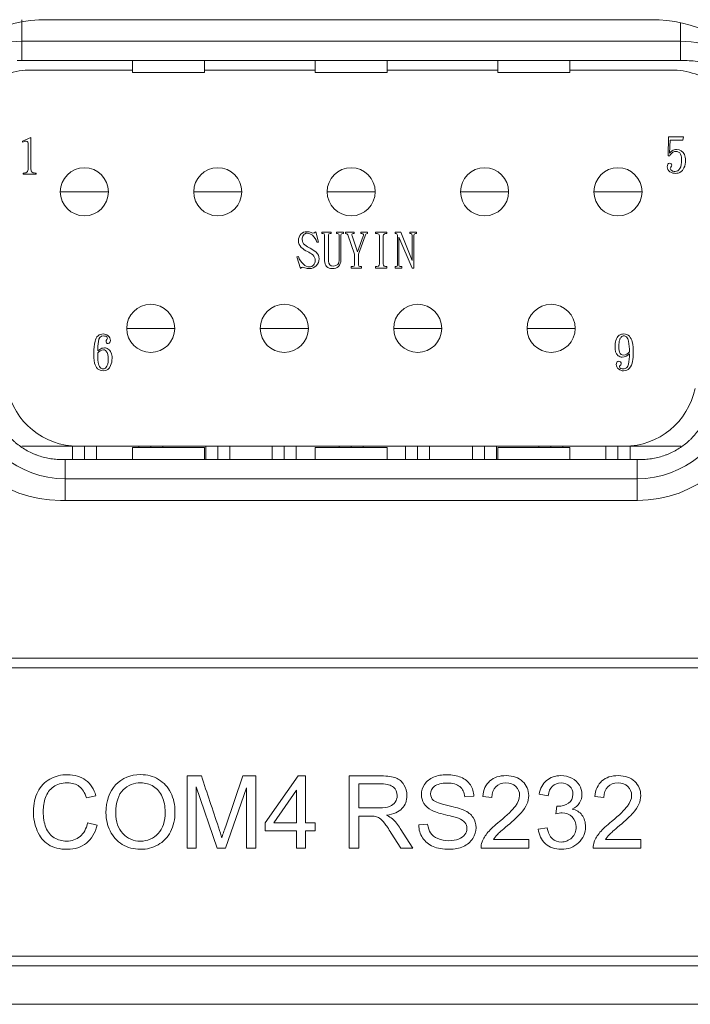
# Model space of a CAD drawing. Header units: millimetres. Extents: x 10000 to 10429, y -3552 to -3104.
# Tile 36 of 47: x 10217 to 10231, y -3487 to -3466. Entities that reach past the tile are written whole.
import ezdxf

# ---------------------------------------------------------------- set-up
doc = ezdxf.new("R2010")
doc.units = ezdxf.units.MM
doc.layers.add('1', color=7, linetype='Continuous', true_color=0xffffff)

msp = doc.modelspace()

# ---------------------------------------------------------------- linework, layer by layer
at = {"layer": '1', "color": 7, "linetype": 'Continuous', "lineweight": 18}
for p, q in [((10217.011, -3466.245), (10217.011, -3466.695)), ((10217.528, -3466.245), (10230.1, -3466.245)), ((10230.711, -3466.695), (10230.711, -3466.308)), ((10217.011, -3466.695), (10230.711, -3466.695)), ((10217.011, -3466.695), (10217.011, -3467.095)), ((10230.711, -3467.095), (10230.711, -3466.695)), ((10230.711, -3467.095), (10217.011, -3467.095)), ((10219.311, -3467.095), (10219.311, -3467.345)), ((10220.811, -3467.345), (10220.811, -3467.095)), ((10223.111, -3467.095), (10223.111, -3467.345)), ((10224.611, -3467.345), (10224.611, -3467.095)), ((10226.911, -3467.095), (10226.911, -3467.345)), ((10228.411, -3467.345), (10228.411, -3467.095)), ((10217.079, -3467.295), (10219.311, -3467.295)), ((10220.811, -3467.345), (10219.311, -3467.345)), ((10220.811, -3467.295), (10223.111, -3467.295)), ((10223.111, -3467.345), (10224.611, -3467.345)), ((10224.611, -3467.295), (10226.911, -3467.295)), ((10228.411, -3467.345), (10226.911, -3467.345)), ((10228.411, -3467.295), (10230.644, -3467.295)), ((10217.027, -3468.775), (10217.2, -3468.692)), ((10217.2, -3469.356), (10217.2, -3468.692)), ((10230.454, -3469.077), (10230.462, -3468.683)), ((10230.775, -3468.683), (10230.462, -3468.683)), ((10230.775, -3468.683), (10230.763, -3468.754)), ((10217.027, -3468.775), (10217.027, -3468.791)), ((10217.143, -3468.831), (10217.143, -3469.337)), ((10230.493, -3468.754), (10230.485, -3469.02)), ((10230.493, -3468.754), (10230.763, -3468.754)), ((10230.454, -3469.077), (10230.489, -3469.077)), ((10217.038, -3469.435), (10217.038, -3469.455)), ((10217.038, -3469.455), (10217.306, -3469.455)), ((10217.306, -3469.455), (10217.306, -3469.435)), ((10217.306, -3469.455), (10217.306, -3469.435)), ((10217.813, -3469.825), (10217.811, -3469.825)), ((10218.311, -3469.825), (10217.813, -3469.825)), ((10218.809, -3469.825), (10218.311, -3469.825)), ((10218.811, -3469.825), (10218.809, -3469.825)), ((10220.588, -3469.825), (10220.586, -3469.825)), ((10221.086, -3469.825), (10220.588, -3469.825)), ((10221.584, -3469.825), (10221.086, -3469.825)), ((10221.586, -3469.825), (10221.584, -3469.825)), ((10223.363, -3469.825), (10223.361, -3469.825)), ((10223.861, -3469.825), (10223.363, -3469.825)), ((10224.359, -3469.825), (10223.861, -3469.825)), ((10224.361, -3469.825), (10224.359, -3469.825)), ((10226.138, -3469.825), (10226.136, -3469.825)), ((10226.636, -3469.825), (10226.138, -3469.825)), ((10227.134, -3469.825), (10226.636, -3469.825)), ((10227.136, -3469.825), (10227.134, -3469.825)), ((10228.913, -3469.825), (10228.911, -3469.825)), ((10229.411, -3469.825), (10228.913, -3469.825)), ((10229.909, -3469.825), (10229.411, -3469.825)), ((10229.911, -3469.825), (10229.909, -3469.825)), ((10223.055, -3470.728), (10223.055, -3470.728)), ((10223.125, -3470.655), (10223.181, -3470.869)), ((10223.447, -3470.663), (10223.248, -3470.663)), ((10223.248, -3470.663), (10223.248, -3470.694)), ((10223.308, -3470.726), (10223.308, -3471.259)), ((10223.387, -3471.267), (10223.387, -3470.726)), ((10223.447, -3470.694), (10223.447, -3470.663)), ((10223.701, -3470.663), (10223.558, -3470.663)), ((10223.701, -3470.663), (10223.558, -3470.663)), ((10223.558, -3470.663), (10223.558, -3470.694)), ((10223.613, -3470.742), (10223.613, -3471.25)), ((10223.645, -3471.25), (10223.645, -3470.734)), ((10223.685, -3470.694), (10223.685, -3470.694)), ((10223.701, -3470.694), (10223.701, -3470.663)), ((10223.923, -3470.663), (10223.744, -3470.663)), ((10223.744, -3470.663), (10223.744, -3470.694)), ((10223.931, -3471.123), (10223.792, -3470.718)), ((10223.879, -3470.742), (10223.992, -3471.072)), ((10223.923, -3470.694), (10223.923, -3470.663)), ((10224.149, -3470.738), (10224.01, -3471.123)), ((10224.062, -3470.663), (10224.062, -3470.694)), ((10224.201, -3470.663), (10224.062, -3470.663)), ((10224.201, -3470.663), (10224.062, -3470.663)), ((10224.201, -3470.694), (10224.201, -3470.663)), ((10224.201, -3470.663), (10224.201, -3470.663)), ((10224.367, -3470.663), (10224.367, -3470.694)), ((10224.605, -3470.663), (10224.367, -3470.663)), ((10224.447, -3470.742), (10224.447, -3471.321)), ((10224.526, -3471.321), (10224.526, -3470.742)), ((10224.605, -3470.694), (10224.605, -3470.663)), ((10224.891, -3470.663), (10224.776, -3470.663)), ((10224.891, -3470.663), (10224.776, -3470.663)), ((10224.776, -3470.663), (10224.776, -3470.69)), ((10224.824, -3470.734), (10224.824, -3471.35)), ((10224.891, -3470.663), (10225.133, -3471.254)), ((10225.078, -3470.663), (10225.078, -3470.694)), ((10225.22, -3470.663), (10225.078, -3470.663)), ((10225.22, -3470.663), (10225.078, -3470.663)), ((10225.078, -3470.663), (10225.078, -3470.694)), ((10225.078, -3470.694), (10225.078, -3470.694)), ((10225.133, -3470.734), (10225.133, -3471.254)), ((10225.165, -3471.413), (10225.165, -3470.734)), ((10225.22, -3470.663), (10225.22, -3470.663)), ((10225.22, -3470.694), (10225.22, -3470.663)), ((10225.22, -3470.694), (10225.22, -3470.663)), ((10225.22, -3470.694), (10225.22, -3470.694)), ((10223.149, -3470.873), (10223.181, -3470.869)), ((10223.149, -3470.873), (10223.181, -3470.869)), ((10223.149, -3470.873), (10223.149, -3470.873)), ((10223.181, -3470.869), (10223.181, -3470.869)), ((10223.992, -3471.072), (10224.109, -3470.751)), ((10224.855, -3471.35), (10224.855, -3470.766)), ((10225.129, -3471.413), (10224.855, -3470.766)), ((10223.931, -3471.123), (10223.931, -3471.346)), ((10224.01, -3471.346), (10224.01, -3471.123)), ((10222.764, -3471.171), (10222.732, -3471.176)), ((10222.804, -3471.421), (10222.732, -3471.176)), ((10223.863, -3471.381), (10223.863, -3471.413)), ((10223.863, -3471.381), (10223.863, -3471.413)), ((10223.863, -3471.413), (10224.078, -3471.413)), ((10224.078, -3471.413), (10224.078, -3471.381)), ((10224.078, -3471.413), (10224.078, -3471.381)), ((10224.367, -3471.381), (10224.367, -3471.413)), ((10224.367, -3471.381), (10224.367, -3471.413)), ((10224.367, -3471.413), (10224.605, -3471.413)), ((10224.605, -3471.413), (10224.605, -3471.381)), ((10224.776, -3471.381), (10224.776, -3471.413)), ((10224.776, -3471.381), (10224.776, -3471.413)), ((10224.776, -3471.413), (10224.915, -3471.413)), ((10224.776, -3471.413), (10224.915, -3471.413)), ((10224.915, -3471.413), (10224.915, -3471.381)), ((10225.129, -3471.413), (10225.165, -3471.413)), ((10219.193, -3472.665), (10219.191, -3472.665)), ((10219.691, -3472.665), (10219.193, -3472.665)), ((10220.189, -3472.665), (10219.691, -3472.665)), ((10220.191, -3472.665), (10220.189, -3472.665)), ((10221.972, -3472.665), (10221.97, -3472.665)), ((10222.47, -3472.665), (10221.972, -3472.665)), ((10222.968, -3472.665), (10222.47, -3472.665)), ((10222.97, -3472.665), (10222.968, -3472.665)), ((10224.747, -3472.665), (10224.745, -3472.665)), ((10225.245, -3472.665), (10224.747, -3472.665)), ((10225.743, -3472.665), (10225.245, -3472.665)), ((10225.745, -3472.665), (10225.743, -3472.665)), ((10227.522, -3472.665), (10227.52, -3472.665)), ((10228.02, -3472.665), (10227.522, -3472.665)), ((10228.518, -3472.665), (10228.02, -3472.665)), ((10228.52, -3472.665), (10228.518, -3472.665)), ((10217.007, -3475.115), (10218.178, -3475.115)), ((10218.061, -3475.115), (10218.061, -3475.395)), ((10218.178, -3475.115), (10229.545, -3475.115)), ((10218.311, -3475.395), (10218.311, -3475.115)), ((10218.561, -3475.395), (10218.561, -3475.115)), ((10220.811, -3475.145), (10219.311, -3475.145)), ((10219.311, -3475.145), (10219.311, -3475.395)), ((10219.441, -3475.115), (10219.441, -3475.145)), ((10219.691, -3475.145), (10219.691, -3475.115)), ((10219.941, -3475.145), (10219.941, -3475.115)), ((10220.811, -3475.395), (10220.811, -3475.145)), ((10220.836, -3475.115), (10220.836, -3475.395)), ((10221.086, -3475.395), (10221.086, -3475.115)), ((10221.336, -3475.395), (10221.336, -3475.115)), ((10222.216, -3475.115), (10222.216, -3475.395)), ((10222.466, -3475.395), (10222.466, -3475.115)), ((10222.716, -3475.395), (10222.716, -3475.115)), ((10223.111, -3475.145), (10224.611, -3475.145)), ((10223.111, -3475.145), (10223.111, -3475.395)), ((10223.611, -3475.115), (10223.611, -3475.145)), ((10223.861, -3475.145), (10223.861, -3475.115)), ((10224.111, -3475.145), (10224.111, -3475.115)), ((10224.611, -3475.395), (10224.611, -3475.145)), ((10224.991, -3475.115), (10224.991, -3475.395)), ((10225.241, -3475.395), (10225.241, -3475.115)), ((10225.491, -3475.395), (10225.491, -3475.115)), ((10226.386, -3475.115), (10226.386, -3475.395)), ((10226.636, -3475.395), (10226.636, -3475.115)), ((10226.886, -3475.395), (10226.886, -3475.115)), ((10228.411, -3475.145), (10226.911, -3475.145)), ((10226.911, -3475.145), (10226.911, -3475.395)), ((10227.766, -3475.115), (10227.766, -3475.145)), ((10228.016, -3475.145), (10228.016, -3475.115)), ((10228.266, -3475.145), (10228.266, -3475.115)), ((10228.411, -3475.395), (10228.411, -3475.145)), ((10229.161, -3475.115), (10229.161, -3475.395)), ((10229.411, -3475.395), (10229.411, -3475.115)), ((10229.545, -3475.115), (10230.715, -3475.115)), ((10229.661, -3475.395), (10229.661, -3475.115)), ((10217.91, -3475.395), (10229.812, -3475.395)), ((10217.91, -3475.395), (10217.91, -3475.795)), ((10229.812, -3475.795), (10229.812, -3475.395)), ((10217.91, -3475.795), (10217.91, -3476.245)), ((10229.812, -3475.795), (10217.91, -3475.795)), ((10229.812, -3476.245), (10229.812, -3475.795)), ((10229.814, -3476.245), (10217.814, -3476.245)), ((10266.943, -3479.525), (10169.807, -3479.525)), ((10266.943, -3479.725), (10169.807, -3479.725)), ((10220.446, -3481.975), (10220.446, -3483.475)), ((10220.745, -3481.975), (10220.446, -3481.975)), ((10221.61, -3481.975), (10221.251, -3483.019)), ((10221.877, -3481.975), (10221.61, -3481.975)), ((10221.877, -3483.475), (10221.877, -3481.975)), ((10222.759, -3481.975), (10222.074, -3482.947)), ((10222.909, -3481.975), (10222.759, -3481.975)), ((10222.909, -3482.947), (10222.909, -3481.975)), ((10223.822, -3483.475), (10223.822, -3481.975)), ((10220.637, -3482.198), (10221.071, -3483.475)), ((10220.637, -3483.475), (10220.637, -3482.198)), ((10224.021, -3482.141), (10224.021, -3482.637)), ((10218.356, -3482.432), (10218.552, -3482.386)), ((10221.25, -3483.475), (10221.686, -3482.219)), ((10221.686, -3482.219), (10221.686, -3483.475)), ((10222.255, -3482.947), (10222.725, -3482.271)), ((10222.725, -3482.271), (10222.725, -3482.947)), ((10226.414, -3482.397), (10226.224, -3482.412)), ((10226.598, -3482.403), (10226.787, -3482.422)), ((10227.772, -3482.357), (10227.956, -3482.39)), ((10228.929, -3482.403), (10229.118, -3482.422)), ((10228.137, -3482.603), (10228.117, -3482.765)), ((10224.021, -3482.637), (10224.448, -3482.637)), ((10224.021, -3482.809), (10224.021, -3483.475)), ((10218.577, -3482.999), (10218.378, -3482.949)), ((10222.074, -3482.947), (10222.074, -3483.116)), ((10222.725, -3482.947), (10222.255, -3482.947)), ((10223.112, -3482.947), (10222.909, -3482.947)), ((10223.112, -3483.116), (10223.112, -3482.947)), ((10225.265, -3482.993), (10225.452, -3482.976)), ((10222.074, -3483.116), (10222.725, -3483.116)), ((10222.725, -3483.116), (10222.725, -3483.475)), ((10222.909, -3483.475), (10222.909, -3483.116)), ((10222.909, -3483.116), (10223.112, -3483.116)), ((10224.895, -3483.475), (10224.696, -3483.163)), ((10224.883, -3483.067), (10225.144, -3483.475)), ((10227.937, -3483.054), (10227.753, -3483.079)), ((10227.555, -3483.298), (10226.819, -3483.298)), ((10227.555, -3483.475), (10227.555, -3483.298)), ((10229.886, -3483.298), (10229.15, -3483.298)), ((10229.886, -3483.475), (10229.886, -3483.298)), ((10220.446, -3483.475), (10220.637, -3483.475)), ((10221.071, -3483.475), (10221.25, -3483.475)), ((10221.686, -3483.475), (10221.877, -3483.475)), ((10222.725, -3483.475), (10222.909, -3483.475)), ((10224.021, -3483.475), (10223.822, -3483.475)), ((10225.144, -3483.475), (10224.895, -3483.475)), ((10226.563, -3483.475), (10227.555, -3483.475)), ((10228.894, -3483.475), (10229.886, -3483.475)), ((10113.075, -3485.725), (10320.675, -3485.725)), ((10113.075, -3485.925), (10320.675, -3485.925)), ((10309.425, -3486.725), (10120.025, -3486.725))]:
    msp.add_line(p, q, dxfattribs=at)
for centre, radius, start, end in [((10217.528, -3469.245), 3, 90, 190), ((10230.1, -3469.245), 3, 350, 90), ((10217.011, -3468.695), 2, 90, 190), ((10230.711, -3468.695), 2, 350, 90), ((10217.201, -3468.795), 1.505, 94.6717, 133.1873), ((10230.521, -3468.795), 1.505, 46.8127, 85.3283), ((10218.311, -3469.825), 0.5, 0, 180), ((10221.086, -3469.825), 0.5, 0, 180), ((10223.861, -3469.825), 0.5, 0, 180), ((10226.636, -3469.825), 0.5, 0, 180), ((10229.411, -3469.825), 0.5, 0, 180), ((10218.311, -3469.825), 0.5, 180, 0), ((10221.086, -3469.825), 0.5, 180, 0), ((10223.861, -3469.825), 0.5, 180, 0), ((10226.636, -3469.825), 0.5, 180, 0), ((10229.411, -3469.825), 0.5, 180, 0), ((10219.691, -3472.665), 0.5, 0, 180), ((10222.47, -3472.665), 0.5, 0, 180), ((10225.245, -3472.665), 0.5, 0, 180), ((10228.02, -3472.665), 0.5, 0, 180), ((10219.691, -3472.665), 0.5, 180, 0), ((10222.47, -3472.665), 0.5, 180, 0), ((10225.245, -3472.665), 0.5, 180, 0), ((10228.02, -3472.665), 0.5, 180, 0), ((10218.789, -3473.371), 0.31, 120.3186, 130.471), ((10218.178, -3473.615), 1.5, 191.5, 270), ((10229.545, -3473.615), 1.5, 270, 348.5), ((10217.814, -3473.745), 2.5, 190, 270), ((10217.91, -3473.795), 2, 190, 270), ((10229.812, -3473.795), 2, 270, 350), ((10229.814, -3473.745), 2.5, 270, 350)]:
    msp.add_arc(centre, radius, start, end, dxfattribs=at)
for points, knots in [([(10217.527, -3466.245), (10217.689, -3466.245), (10217.85, -3466.245), (10219.345, -3466.245), (10220.678, -3466.245), (10224.707, -3466.245), (10227.404, -3466.245), (10230.1, -3466.245)], [0, 0, 0, 0, 0.038471, 0.038471, 0.356625, 0.356625, 1, 1, 1, 1]), ([(10232.288, -3468.855), (10232.298, -3468.801), (10232.311, -3468.693), (10232.313, -3468.53), (10232.302, -3468.421), (10232.29, -3468.34), (10232.285, -3468.313), (10232.273, -3468.259), (10232.267, -3468.233), (10232.246, -3468.154), (10232.212, -3468.051), (10232.167, -3467.952), (10232.129, -3467.878), (10232.116, -3467.854), (10232.088, -3467.807), (10232.073, -3467.784), (10232.028, -3467.716), (10231.963, -3467.629), (10231.889, -3467.55), (10231.829, -3467.493), (10231.809, -3467.474), (10231.767, -3467.439), (10231.746, -3467.422), (10231.681, -3467.372), (10231.591, -3467.31), (10231.496, -3467.259), (10231.421, -3467.224), (10231.396, -3467.213), (10231.345, -3467.193), (10231.319, -3467.183), (10231.242, -3467.157), (10231.137, -3467.128), (10231.03, -3467.11), (10230.921, -3467.098), (10230.866, -3467.095), (10230.811, -3467.095)], [0, 0, 0, 0, 0.0625, 0.125, 0.1875, 0.1875, 0.21875, 0.21875, 0.25, 0.25, 0.3125, 0.375, 0.375, 0.40625, 0.40625, 0.4375, 0.4375, 0.5, 0.5625, 0.5625, 0.59375, 0.59375, 0.625, 0.625, 0.6875, 0.75, 0.75, 0.78125, 0.78125, 0.8125, 0.8125, 0.875, 0.9375, 0.9375, 1, 1, 1, 1]), ([(10216.368, -3474.155), (10216.384, -3474.242), (10216.406, -3474.326), (10216.451, -3474.449), (10216.468, -3474.489), (10216.495, -3474.548), (10216.505, -3474.568), (10216.525, -3474.607), (10216.536, -3474.626), (10216.591, -3474.721), (10216.641, -3474.792), (10216.724, -3474.892), (10216.754, -3474.924), (10216.8, -3474.971), (10216.816, -3474.986), (10216.848, -3475.015), (10216.865, -3475.03), (10216.949, -3475.1), (10217.02, -3475.15), (10217.133, -3475.215), (10217.171, -3475.236), (10217.231, -3475.263), (10217.251, -3475.272), (10217.291, -3475.289), (10217.312, -3475.297), (10217.415, -3475.334), (10217.499, -3475.357), (10217.627, -3475.38), (10217.67, -3475.385), (10217.758, -3475.393), (10217.802, -3475.395), (10217.846, -3475.395)], [0, 0, 0, 0, 0.125, 0.125, 0.1875, 0.1875, 0.21875, 0.21875, 0.25, 0.25, 0.375, 0.375, 0.4375, 0.4375, 0.46875, 0.46875, 0.5, 0.5, 0.625, 0.625, 0.6875, 0.6875, 0.71875, 0.71875, 0.75, 0.75, 0.875, 0.875, 0.9375, 0.9375, 1, 1, 1, 1]), ([(10231.354, -3474.155), (10231.339, -3474.242), (10231.316, -3474.326), (10231.271, -3474.449), (10231.255, -3474.489), (10231.227, -3474.548), (10231.217, -3474.568), (10231.197, -3474.607), (10231.187, -3474.626), (10231.132, -3474.721), (10231.082, -3474.792), (10230.998, -3474.892), (10230.969, -3474.924), (10230.922, -3474.971), (10230.907, -3474.986), (10230.874, -3475.015), (10230.858, -3475.03), (10230.774, -3475.1), (10230.702, -3475.15), (10230.59, -3475.215), (10230.551, -3475.236), (10230.492, -3475.263), (10230.472, -3475.272), (10230.431, -3475.289), (10230.41, -3475.297), (10230.307, -3475.334), (10230.224, -3475.357), (10230.095, -3475.38), (10230.052, -3475.385), (10229.965, -3475.393), (10229.921, -3475.395), (10229.877, -3475.395)], [0, 0, 0, 0, 0.125, 0.125, 0.1875, 0.1875, 0.21875, 0.21875, 0.25, 0.25, 0.375, 0.375, 0.4375, 0.4375, 0.46875, 0.46875, 0.5, 0.5, 0.625, 0.625, 0.6875, 0.6875, 0.71875, 0.71875, 0.75, 0.75, 0.875, 0.875, 0.9375, 0.9375, 1, 1, 1, 1]), ([(10218.338, -3482.064), (10218.235, -3481.988), (10218.109, -3481.949), (10217.827, -3481.949), (10217.705, -3481.98), (10217.595, -3482.04)], [0, 0, 0, 0, 0.53125, 0.53125, 1, 1, 1, 1]), ([(10219.854, -3482.047), (10219.743, -3481.981), (10219.618, -3481.948), (10219.268, -3481.948), (10219.096, -3482.019), (10218.962, -3482.159)], [0, 0, 0, 0, 0.395833, 0.395833, 1, 1, 1, 1]), ([(10221.171, -3483.259), (10221.156, -3483.21), (10221.132, -3483.136), (10220.981, -3482.683), (10220.863, -3482.329), (10220.745, -3481.975)], [0, 0, 0, 0, 0.218477, 0.218477, 1, 1, 1, 1]), ([(10223.822, -3481.975), (10224.044, -3481.975), (10224.266, -3481.975), (10224.621, -3481.975), (10224.723, -3481.988), (10224.792, -3482.015)], [0, 0, 0, 0, 0.62419, 0.62419, 1, 1, 1, 1]), ([(10225.387, -3482.15), (10225.43, -3482.085), (10225.493, -3482.035), (10225.658, -3481.966), (10225.749, -3481.949), (10225.961, -3481.949), (10226.06, -3481.967), (10226.145, -3482.003)], [0, 0, 0, 0, 0.323133, 0.323133, 0.646267, 0.646267, 1, 1, 1, 1]), ([(10227.394, -3482.745), (10227.451, -3482.681), (10227.491, -3482.62), (10227.541, -3482.504), (10227.553, -3482.445), (10227.553, -3482.267), (10227.511, -3482.168), (10227.343, -3482.009), (10227.229, -3481.969), (10226.943, -3481.969), (10226.829, -3482.006), (10226.744, -3482.08)], [0, 0, 0, 0, 0.127463, 0.127463, 0.254927, 0.254927, 0.504171, 0.504171, 0.753415, 0.753415, 1, 1, 1, 1]), ([(10228.449, -3482.021), (10228.38, -3481.986), (10228.305, -3481.969), (10228.104, -3481.969), (10228.005, -3482.003), (10227.845, -3482.138), (10227.794, -3482.234), (10227.772, -3482.357)], [0, 0, 0, 0, 0.257212, 0.257212, 0.628606, 0.628606, 1, 1, 1, 1]), ([(10229.724, -3482.745), (10229.782, -3482.681), (10229.822, -3482.62), (10229.871, -3482.504), (10229.884, -3482.445), (10229.884, -3482.267), (10229.842, -3482.168), (10229.674, -3482.009), (10229.56, -3481.969), (10229.273, -3481.969), (10229.16, -3482.006), (10229.075, -3482.08)], [0, 0, 0, 0, 0.127463, 0.127463, 0.254927, 0.254927, 0.504171, 0.504171, 0.753415, 0.753415, 1, 1, 1, 1]), ([(10217.685, -3483.26), (10217.606, -3483.213), (10217.549, -3483.142), (10217.474, -3482.952), (10217.456, -3482.84), (10217.456, -3482.614), (10217.471, -3482.518), (10217.534, -3482.331), (10217.589, -3482.257), (10217.666, -3482.202)], [0, 0, 0, 0, 0.281356, 0.281356, 0.562712, 0.562712, 0.781356, 0.781356, 1, 1, 1, 1]), ([(10217.666, -3482.202), (10217.743, -3482.147), (10217.84, -3482.119), (10218.055, -3482.119), (10218.139, -3482.144), (10218.205, -3482.194)], [0, 0, 0, 0, 0.535587, 0.535587, 1, 1, 1, 1]), ([(10218.962, -3482.159), (10218.828, -3482.3), (10218.761, -3482.495), (10218.761, -3482.876), (10218.79, -3483.001), (10218.847, -3483.119)], [0, 0, 0, 0, 0.654234, 0.654234, 1, 1, 1, 1]), ([(10219.118, -3482.264), (10219.219, -3482.168), (10219.34, -3482.119), (10219.58, -3482.119), (10219.669, -3482.144), (10219.828, -3482.245), (10219.888, -3482.315), (10219.93, -3482.406)], [0, 0, 0, 0, 0.416572, 0.416572, 0.708286, 0.708286, 1, 1, 1, 1]), ([(10224.777, -3482.519), (10224.804, -3482.478), (10224.817, -3482.433), (10224.817, -3482.313), (10224.791, -3482.255), (10224.688, -3482.164), (10224.607, -3482.141), (10224.337, -3482.141), (10224.179, -3482.141), (10224.021, -3482.141)], [0, 0, 0, 0, 0.165999, 0.165999, 0.409728, 0.409728, 0.653457, 0.653457, 1, 1, 1, 1]), ([(10224.959, -3482.158), (10225.001, -3482.226), (10225.021, -3482.302), (10225.021, -3482.491), (10224.987, -3482.58), (10224.918, -3482.653)], [0, 0, 0, 0, 0.436992, 0.436992, 1, 1, 1, 1]), ([(10225.535, -3482.689), (10225.464, -3482.651), (10225.41, -3482.605), (10225.34, -3482.494), (10225.323, -3482.432), (10225.323, -3482.287), (10225.344, -3482.216), (10225.387, -3482.15)], [0, 0, 0, 0, 0.321942, 0.321942, 0.643885, 0.643885, 1, 1, 1, 1]), ([(10225.596, -3482.19), (10225.541, -3482.234), (10225.514, -3482.287), (10225.514, -3482.403), (10225.533, -3482.448), (10225.61, -3482.517), (10225.71, -3482.553), (10226.033, -3482.626), (10226.143, -3482.658), (10226.291, -3482.725), (10226.355, -3482.776), (10226.397, -3482.838)], [0, 0, 0, 0, 0.207654, 0.207654, 0.387109, 0.387109, 0.564699, 0.564699, 0.742692, 0.742692, 1, 1, 1, 1]), ([(10226.12, -3482.197), (10226.061, -3482.148), (10225.974, -3482.124), (10225.739, -3482.124), (10225.651, -3482.146), (10225.596, -3482.19)], [0, 0, 0, 0, 0.489396, 0.489396, 1, 1, 1, 1]), ([(10226.868, -3482.201), (10226.922, -3482.148), (10226.992, -3482.121), (10227.165, -3482.121), (10227.233, -3482.146), (10227.285, -3482.196)], [0, 0, 0, 0, 0.515556, 0.515556, 1, 1, 1, 1]), ([(10227.285, -3482.196), (10227.338, -3482.247), (10227.364, -3482.308), (10227.364, -3482.451), (10227.335, -3482.524), (10227.278, -3482.603)], [0, 0, 0, 0, 0.513441, 0.513441, 1, 1, 1, 1]), ([(10227.956, -3482.39), (10227.97, -3482.3), (10228, -3482.233), (10228.096, -3482.143), (10228.155, -3482.12), (10228.299, -3482.12), (10228.358, -3482.142), (10228.45, -3482.231), (10228.473, -3482.287), (10228.473, -3482.44), (10228.441, -3482.503), (10228.379, -3482.544)], [0, 0, 0, 0, 0.188172, 0.188172, 0.377905, 0.377905, 0.568652, 0.568652, 0.759399, 0.759399, 1, 1, 1, 1]), ([(10228.61, -3482.536), (10228.645, -3482.483), (10228.662, -3482.423), (10228.662, -3482.29), (10228.644, -3482.226), (10228.607, -3482.165)], [0, 0, 0, 0, 0.487032, 0.487032, 1, 1, 1, 1]), ([(10229.199, -3482.201), (10229.252, -3482.148), (10229.323, -3482.121), (10229.496, -3482.121), (10229.564, -3482.146), (10229.616, -3482.196)], [0, 0, 0, 0, 0.515556, 0.515556, 1, 1, 1, 1]), ([(10229.616, -3482.196), (10229.668, -3482.247), (10229.694, -3482.308), (10229.694, -3482.451), (10229.666, -3482.524), (10229.608, -3482.603)], [0, 0, 0, 0, 0.513441, 0.513441, 1, 1, 1, 1]), ([(10217.34, -3482.305), (10217.281, -3482.421), (10217.251, -3482.557), (10217.251, -3482.857), (10217.278, -3482.991), (10217.331, -3483.116)], [0, 0, 0, 0, 0.521127, 0.521127, 1, 1, 1, 1]), ([(10219.112, -3483.174), (10219.015, -3483.07), (10218.966, -3482.928), (10218.966, -3482.522), (10219.017, -3482.361), (10219.118, -3482.264)], [0, 0, 0, 0, 0.444759, 0.444759, 1, 1, 1, 1]), ([(10219.93, -3482.406), (10219.971, -3482.497), (10219.991, -3482.604), (10219.991, -3482.919), (10219.943, -3483.068), (10219.75, -3483.278), (10219.627, -3483.331), (10219.331, -3483.331), (10219.209, -3483.279), (10219.112, -3483.174)], [0, 0, 0, 0, 0.174433, 0.174433, 0.450345, 0.450345, 0.727309, 0.727309, 1, 1, 1, 1]), ([(10219.843, -3483.408), (10219.956, -3483.346), (10220.042, -3483.255), (10220.165, -3483.015), (10220.196, -3482.879), (10220.196, -3482.577), (10220.167, -3482.443), (10220.108, -3482.324)], [0, 0, 0, 0, 0.334742, 0.334742, 0.669484, 0.669484, 1, 1, 1, 1]), ([(10227.278, -3482.603), (10227.22, -3482.681), (10227.11, -3482.787), (10226.842, -3483.006), (10226.762, -3483.082), (10226.65, -3483.213), (10226.61, -3483.28), (10226.585, -3483.347)], [0, 0, 0, 0, 0.437773, 0.437773, 0.718887, 0.718887, 1, 1, 1, 1]), ([(10228.379, -3482.544), (10228.316, -3482.585), (10228.245, -3482.605), (10228.159, -3482.605), (10228.149, -3482.605), (10228.137, -3482.603)], [0, 0, 0, 0, 0.910714, 0.910714, 1, 1, 1, 1]), ([(10229.608, -3482.603), (10229.551, -3482.681), (10229.441, -3482.787), (10229.173, -3483.006), (10229.092, -3483.082), (10228.981, -3483.213), (10228.941, -3483.28), (10228.915, -3483.347)], [0, 0, 0, 0, 0.437773, 0.437773, 0.718887, 0.718887, 1, 1, 1, 1]), ([(10224.362, -3482.816), (10224.339, -3482.811), (10224.302, -3482.809), (10224.174, -3482.809), (10224.098, -3482.809), (10224.021, -3482.809)], [0, 0, 0, 0, 0.399399, 0.399399, 1, 1, 1, 1]), ([(10226.092, -3482.856), (10226.052, -3482.84), (10225.963, -3482.816), (10225.687, -3482.75), (10225.59, -3482.719), (10225.535, -3482.689)], [0, 0, 0, 0, 0.5, 0.5, 1, 1, 1, 1]), ([(10228.117, -3482.765), (10228.168, -3482.751), (10228.212, -3482.744), (10228.332, -3482.744), (10228.402, -3482.772), (10228.513, -3482.882), (10228.54, -3482.952), (10228.54, -3483.125), (10228.51, -3483.199), (10228.391, -3483.319), (10228.318, -3483.349), (10228.158, -3483.349), (10228.096, -3483.326), (10228.046, -3483.28)], [0, 0, 0, 0, 0.075717, 0.075717, 0.260432, 0.260432, 0.445148, 0.445148, 0.639099, 0.639099, 0.834298, 0.834298, 1, 1, 1, 1]), ([(10228.592, -3483.365), (10228.688, -3483.274), (10228.735, -3483.163), (10228.735, -3482.935), (10228.711, -3482.854), (10228.613, -3482.725), (10228.544, -3482.683), (10228.455, -3482.663)], [0, 0, 0, 0, 0.404255, 0.404255, 0.702128, 0.702128, 1, 1, 1, 1]), ([(10218.378, -3482.949), (10218.351, -3483.075), (10218.299, -3483.17), (10218.145, -3483.299), (10218.051, -3483.331), (10217.848, -3483.331), (10217.763, -3483.307), (10217.685, -3483.26)], [0, 0, 0, 0, 0.352502, 0.352502, 0.706909, 0.706909, 1, 1, 1, 1]), ([(10226.194, -3483.442), (10226.108, -3483.481), (10226.012, -3483.501), (10225.769, -3483.501), (10225.655, -3483.481), (10225.472, -3483.402), (10225.4, -3483.342), (10225.295, -3483.183), (10225.268, -3483.093), (10225.265, -3482.993)], [0, 0, 0, 0, 0.208054, 0.208054, 0.472036, 0.472036, 0.736018, 0.736018, 1, 1, 1, 1]), ([(10226.225, -3483.196), (10226.254, -3483.157), (10226.268, -3483.114), (10226.268, -3483.021), (10226.254, -3482.98), (10226.227, -3482.945)], [0, 0, 0, 0, 0.495902, 0.495902, 1, 1, 1, 1]), ([(10226.397, -3482.838), (10226.438, -3482.9), (10226.459, -3482.971), (10226.459, -3483.131), (10226.437, -3483.206), (10226.391, -3483.277)], [0, 0, 0, 0, 0.502392, 0.502392, 1, 1, 1, 1]), ([(10225.514, -3483.161), (10225.547, -3483.209), (10225.597, -3483.249), (10225.734, -3483.308), (10225.81, -3483.323), (10225.971, -3483.323), (10226.038, -3483.311), (10226.096, -3483.289)], [0, 0, 0, 0, 0.346334, 0.346334, 0.692668, 0.692668, 1, 1, 1, 1]), ([(10217.562, -3483.402), (10217.663, -3483.468), (10217.794, -3483.501), (10218.112, -3483.501), (10218.245, -3483.458), (10218.352, -3483.372)], [0, 0, 0, 0, 0.508454, 0.508454, 1, 1, 1, 1]), ([(10219.1, -3483.398), (10219.211, -3483.466), (10219.337, -3483.501), (10219.609, -3483.501), (10219.73, -3483.47), (10219.843, -3483.408)], [0, 0, 0, 0, 0.519774, 0.519774, 1, 1, 1, 1]), ([(10227.902, -3483.384), (10227.989, -3483.462), (10228.099, -3483.501), (10228.376, -3483.501), (10228.497, -3483.456), (10228.592, -3483.365)], [0, 0, 0, 0, 0.474412, 0.474412, 1, 1, 1, 1])]:
    msp.add_open_spline(points, degree=3, knots=knots, dxfattribs=at)
for points in [[(10217.011, -3467.095), (10216.978, -3467.095), (10216.945, -3467.095), (10216.911, -3467.095)], [(10230.811, -3467.095), (10230.778, -3467.095), (10230.745, -3467.095), (10230.711, -3467.095)], [(10217.101, -3468.773), (10217.075, -3468.774), (10217.051, -3468.781), (10217.027, -3468.791)], [(10217.143, -3468.831), (10217.143, -3468.8), (10217.131, -3468.772), (10217.101, -3468.773)], [(10230.485, -3469.02), (10230.499, -3468.999), (10230.518, -3468.985), (10230.539, -3468.971)], [(10230.537, -3469.012), (10230.515, -3469.03), (10230.5, -3469.05), (10230.489, -3469.077)], [(10230.608, -3468.985), (10230.582, -3468.985), (10230.558, -3468.995), (10230.537, -3469.012)], [(10230.539, -3468.971), (10230.566, -3468.954), (10230.596, -3468.946), (10230.628, -3468.946)], [(10230.714, -3469.044), (10230.692, -3469.002), (10230.655, -3468.985), (10230.608, -3468.985)], [(10230.628, -3468.946), (10230.705, -3468.945), (10230.762, -3468.981), (10230.791, -3469.052)], [(10230.735, -3469.171), (10230.736, -3469.127), (10230.732, -3469.084), (10230.714, -3469.044)], [(10230.791, -3469.052), (10230.81, -3469.087), (10230.816, -3469.126), (10230.816, -3469.167)], [(10230.435, -3469.302), (10230.435, -3469.284), (10230.438, -3469.266), (10230.447, -3469.25)], [(10230.492, -3469.411), (10230.453, -3469.386), (10230.435, -3469.348), (10230.435, -3469.302)], [(10230.447, -3469.25), (10230.456, -3469.239), (10230.467, -3469.23), (10230.482, -3469.23)], [(10230.482, -3469.23), (10230.493, -3469.23), (10230.504, -3469.234), (10230.514, -3469.24)], [(10230.512, -3469.312), (10230.506, -3469.321), (10230.5, -3469.33), (10230.497, -3469.341)], [(10230.529, -3469.266), (10230.529, -3469.283), (10230.522, -3469.298), (10230.512, -3469.312)], [(10230.514, -3469.24), (10230.524, -3469.246), (10230.529, -3469.255), (10230.529, -3469.266)], [(10230.699, -3469.343), (10230.729, -3469.291), (10230.735, -3469.231), (10230.735, -3469.171)], [(10230.816, -3469.167), (10230.816, -3469.223), (10230.808, -3469.277), (10230.783, -3469.327)], [(10217.038, -3469.435), (10217.064, -3469.434), (10217.089, -3469.432), (10217.112, -3469.419)], [(10217.112, -3469.419), (10217.137, -3469.399), (10217.143, -3469.369), (10217.143, -3469.337)], [(10217.2, -3469.356), (10217.2, -3469.381), (10217.205, -3469.404), (10217.224, -3469.419)], [(10217.224, -3469.419), (10217.249, -3469.433), (10217.277, -3469.435), (10217.306, -3469.435)], [(10230.616, -3469.441), (10230.572, -3469.441), (10230.53, -3469.434), (10230.492, -3469.411)], [(10230.497, -3469.341), (10230.498, -3469.361), (10230.512, -3469.374), (10230.528, -3469.385)], [(10230.528, -3469.385), (10230.55, -3469.396), (10230.572, -3469.401), (10230.597, -3469.401)], [(10230.597, -3469.401), (10230.641, -3469.401), (10230.677, -3469.382), (10230.699, -3469.343)], [(10230.7, -3469.421), (10230.674, -3469.435), (10230.646, -3469.441), (10230.616, -3469.441)], [(10230.783, -3469.327), (10230.766, -3469.367), (10230.738, -3469.4), (10230.7, -3469.421)], [(10222.764, -3470.842), (10222.764, -3470.79), (10222.78, -3470.745), (10222.816, -3470.706)], [(10222.816, -3470.706), (10222.848, -3470.671), (10222.891, -3470.654), (10222.939, -3470.655)], [(10222.868, -3470.724), (10222.849, -3470.752), (10222.844, -3470.783), (10222.843, -3470.817)], [(10222.943, -3470.686), (10222.913, -3470.686), (10222.885, -3470.699), (10222.868, -3470.724)], [(10222.939, -3470.655), (10222.97, -3470.655), (10222.998, -3470.66), (10223.027, -3470.672)], [(10222.943, -3470.686), (10222.985, -3470.687), (10223.022, -3470.701), (10223.055, -3470.728)], [(10223.055, -3470.728), (10223.022, -3470.701), (10222.985, -3470.687), (10222.943, -3470.686)], [(10223.027, -3470.672), (10223.039, -3470.678), (10223.052, -3470.682), (10223.066, -3470.682)], [(10223.149, -3470.873), (10223.129, -3470.817), (10223.101, -3470.766), (10223.055, -3470.728)], [(10223.066, -3470.682), (10223.089, -3470.683), (10223.109, -3470.671), (10223.125, -3470.655)], [(10223.248, -3470.694), (10223.255, -3470.694), (10223.261, -3470.694), (10223.268, -3470.694)], [(10223.308, -3470.726), (10223.308, -3470.704), (10223.29, -3470.694), (10223.268, -3470.694)], [(10223.423, -3470.694), (10223.402, -3470.694), (10223.387, -3470.705), (10223.387, -3470.726)], [(10223.423, -3470.694), (10223.431, -3470.694), (10223.439, -3470.694), (10223.447, -3470.694)], [(10223.558, -3470.694), (10223.563, -3470.694), (10223.568, -3470.694), (10223.574, -3470.694)], [(10223.613, -3470.742), (10223.614, -3470.715), (10223.6, -3470.694), (10223.574, -3470.694)], [(10223.685, -3470.694), (10223.66, -3470.694), (10223.645, -3470.71), (10223.645, -3470.734)], [(10223.685, -3470.694), (10223.69, -3470.694), (10223.695, -3470.694), (10223.701, -3470.694)], [(10223.792, -3470.718), (10223.785, -3470.699), (10223.765, -3470.694), (10223.744, -3470.694)], [(10223.899, -3470.694), (10223.885, -3470.694), (10223.875, -3470.701), (10223.875, -3470.715)], [(10223.875, -3470.715), (10223.875, -3470.724), (10223.876, -3470.733), (10223.879, -3470.742)], [(10223.899, -3470.694), (10223.907, -3470.695), (10223.915, -3470.694), (10223.923, -3470.694)], [(10224.062, -3470.694), (10224.07, -3470.694), (10224.078, -3470.695), (10224.086, -3470.694)], [(10224.117, -3470.711), (10224.116, -3470.697), (10224.1, -3470.694), (10224.086, -3470.694)], [(10224.109, -3470.751), (10224.114, -3470.738), (10224.117, -3470.725), (10224.117, -3470.711)], [(10224.201, -3470.694), (10224.173, -3470.694), (10224.155, -3470.711), (10224.149, -3470.738)], [(10224.435, -3470.704), (10224.414, -3470.694), (10224.391, -3470.694), (10224.367, -3470.694)], [(10224.447, -3470.742), (10224.447, -3470.728), (10224.444, -3470.714), (10224.435, -3470.704)], [(10224.552, -3470.7), (10224.534, -3470.707), (10224.526, -3470.723), (10224.526, -3470.742)], [(10224.605, -3470.694), (10224.587, -3470.694), (10224.569, -3470.695), (10224.552, -3470.7)], [(10224.824, -3470.734), (10224.824, -3470.706), (10224.804, -3470.69), (10224.776, -3470.69)], [(10225.078, -3470.694), (10225.086, -3470.694), (10225.093, -3470.694), (10225.101, -3470.694)], [(10225.133, -3470.734), (10225.133, -3470.712), (10225.123, -3470.694), (10225.101, -3470.694)], [(10225.197, -3470.694), (10225.175, -3470.694), (10225.165, -3470.712), (10225.165, -3470.734)], [(10225.197, -3470.694), (10225.205, -3470.694), (10225.213, -3470.694), (10225.22, -3470.694)], [(10222.823, -3470.981), (10222.784, -3470.944), (10222.764, -3470.896), (10222.764, -3470.842)], [(10222.843, -3470.817), (10222.843, -3470.861), (10222.861, -3470.903), (10222.895, -3470.93)], [(10222.895, -3470.93), (10222.93, -3470.958), (10222.967, -3470.978), (10223.006, -3470.999)], [(10222.953, -3471.068), (10222.906, -3471.044), (10222.861, -3471.018), (10222.823, -3470.981)], [(10223.063, -3471.138), (10223.03, -3471.109), (10222.991, -3471.089), (10222.953, -3471.068)], [(10223.006, -3470.999), (10223.051, -3471.023), (10223.096, -3471.048), (10223.134, -3471.083)], [(10223.113, -3471.25), (10223.113, -3471.204), (10223.097, -3471.168), (10223.063, -3471.138)], [(10223.134, -3471.083), (10223.174, -3471.12), (10223.192, -3471.165), (10223.193, -3471.219)], [(10222.764, -3471.171), (10222.786, -3471.233), (10222.818, -3471.288), (10222.867, -3471.333)], [(10222.867, -3471.333), (10222.902, -3471.365), (10222.947, -3471.386), (10222.994, -3471.386)], [(10222.994, -3471.386), (10223.026, -3471.386), (10223.055, -3471.375), (10223.077, -3471.351)], [(10223.077, -3471.351), (10223.102, -3471.322), (10223.114, -3471.289), (10223.113, -3471.25)], [(10223.193, -3471.219), (10223.194, -3471.272), (10223.172, -3471.325), (10223.135, -3471.362)], [(10223.47, -3471.421), (10223.369, -3471.421), (10223.307, -3471.361), (10223.308, -3471.259)], [(10223.387, -3471.267), (10223.387, -3471.331), (10223.427, -3471.369), (10223.49, -3471.369)], [(10223.49, -3471.369), (10223.565, -3471.369), (10223.614, -3471.325), (10223.613, -3471.25)], [(10223.645, -3471.25), (10223.645, -3471.298), (10223.632, -3471.343), (10223.597, -3471.376)], [(10223.895, -3471.381), (10223.917, -3471.381), (10223.931, -3471.368), (10223.931, -3471.346)], [(10224.01, -3471.346), (10224.01, -3471.367), (10224.022, -3471.381), (10224.043, -3471.381)], [(10224.426, -3471.372), (10224.443, -3471.361), (10224.447, -3471.341), (10224.447, -3471.321)], [(10224.526, -3471.321), (10224.526, -3471.341), (10224.53, -3471.361), (10224.547, -3471.372)], [(10224.796, -3471.381), (10224.814, -3471.381), (10224.824, -3471.368), (10224.824, -3471.35)], [(10224.855, -3471.35), (10224.855, -3471.368), (10224.865, -3471.381), (10224.883, -3471.381)], [(10222.855, -3471.394), (10222.835, -3471.394), (10222.817, -3471.405), (10222.804, -3471.421)], [(10222.9, -3471.406), (10222.885, -3471.4), (10222.871, -3471.395), (10222.855, -3471.394)], [(10222.994, -3471.421), (10222.962, -3471.421), (10222.93, -3471.418), (10222.9, -3471.406)], [(10223.135, -3471.362), (10223.096, -3471.402), (10223.05, -3471.42), (10222.994, -3471.421)], [(10223.597, -3471.376), (10223.563, -3471.409), (10223.518, -3471.42), (10223.47, -3471.421)], [(10223.895, -3471.381), (10223.884, -3471.381), (10223.874, -3471.381), (10223.863, -3471.381)], [(10224.078, -3471.381), (10224.066, -3471.381), (10224.054, -3471.381), (10224.043, -3471.381)], [(10224.367, -3471.381), (10224.387, -3471.381), (10224.407, -3471.38), (10224.426, -3471.372)], [(10224.547, -3471.372), (10224.565, -3471.38), (10224.585, -3471.381), (10224.605, -3471.381)], [(10224.796, -3471.381), (10224.789, -3471.381), (10224.783, -3471.381), (10224.776, -3471.381)], [(10224.915, -3471.381), (10224.904, -3471.381), (10224.894, -3471.381), (10224.883, -3471.381)], [(10218.596, -3472.818), (10218.625, -3472.793), (10218.661, -3472.782), (10218.699, -3472.782)], [(10218.699, -3472.782), (10218.74, -3472.782), (10218.774, -3472.794), (10218.806, -3472.818)], [(10229.434, -3472.81), (10229.464, -3472.791), (10229.497, -3472.783), (10229.533, -3472.782)], [(10229.533, -3472.782), (10229.575, -3472.782), (10229.618, -3472.799), (10229.647, -3472.829)], [(10218.509, -3473.171), (10218.509, -3473.091), (10218.513, -3473.011), (10218.533, -3472.933)], [(10218.533, -3472.933), (10218.544, -3472.889), (10218.562, -3472.848), (10218.596, -3472.818)], [(10218.603, -3472.938), (10218.593, -3473.004), (10218.588, -3473.069), (10218.588, -3473.135)], [(10218.707, -3472.822), (10218.644, -3472.821), (10218.612, -3472.875), (10218.603, -3472.938)], [(10218.758, -3472.831), (10218.742, -3472.825), (10218.725, -3472.822), (10218.707, -3472.822)], [(10218.791, -3472.866), (10218.791, -3472.848), (10218.775, -3472.837), (10218.758, -3472.831)], [(10218.806, -3472.981), (10218.78, -3472.981), (10218.762, -3472.964), (10218.763, -3472.937)], [(10218.763, -3472.937), (10218.763, -3472.921), (10218.77, -3472.908), (10218.779, -3472.894)], [(10218.779, -3472.894), (10218.784, -3472.885), (10218.79, -3472.876), (10218.791, -3472.866)], [(10218.806, -3472.818), (10218.834, -3472.846), (10218.854, -3472.878), (10218.854, -3472.917)], [(10218.842, -3472.961), (10218.833, -3472.972), (10218.821, -3472.981), (10218.806, -3472.981)], [(10218.854, -3472.917), (10218.854, -3472.933), (10218.85, -3472.947), (10218.842, -3472.961)], [(10229.351, -3473.044), (10229.351, -3472.955), (10229.366, -3472.868), (10229.434, -3472.81)], [(10229.446, -3472.902), (10229.434, -3472.944), (10229.43, -3472.986), (10229.43, -3473.028)], [(10229.479, -3472.847), (10229.462, -3472.862), (10229.452, -3472.881), (10229.446, -3472.902)], [(10229.533, -3472.822), (10229.511, -3472.822), (10229.493, -3472.831), (10229.479, -3472.847)], [(10229.59, -3472.843), (10229.574, -3472.829), (10229.554, -3472.822), (10229.533, -3472.822)], [(10229.63, -3472.929), (10229.624, -3472.896), (10229.613, -3472.867), (10229.59, -3472.843)], [(10229.648, -3473.156), (10229.648, -3473.08), (10229.645, -3473.004), (10229.63, -3472.929)], [(10229.647, -3472.829), (10229.677, -3472.86), (10229.695, -3472.899), (10229.704, -3472.941)], [(10229.704, -3472.941), (10229.726, -3473.019), (10229.728, -3473.099), (10229.729, -3473.18)], [(10218.525, -3473.387), (10218.51, -3473.316), (10218.509, -3473.244), (10218.509, -3473.171)], [(10218.707, -3473.112), (10218.66, -3473.113), (10218.622, -3473.141), (10218.588, -3473.175)], [(10218.588, -3473.175), (10218.589, -3473.242), (10218.591, -3473.306), (10218.6, -3473.372)], [(10218.633, -3473.104), (10218.661, -3473.083), (10218.692, -3473.072), (10218.727, -3473.072)], [(10218.754, -3473.127), (10218.74, -3473.116), (10218.724, -3473.111), (10218.707, -3473.112)], [(10218.727, -3473.072), (10218.756, -3473.072), (10218.784, -3473.079), (10218.806, -3473.097)], [(10218.806, -3473.307), (10218.806, -3473.24), (10218.804, -3473.172), (10218.754, -3473.127)], [(10218.806, -3473.097), (10218.832, -3473.113), (10218.85, -3473.136), (10218.862, -3473.163)], [(10218.862, -3473.163), (10218.882, -3473.201), (10218.887, -3473.243), (10218.887, -3473.286)], [(10229.418, -3473.235), (10229.358, -3473.192), (10229.35, -3473.118), (10229.351, -3473.044)], [(10229.43, -3473.028), (10229.43, -3473.073), (10229.43, -3473.116), (10229.444, -3473.158)], [(10229.444, -3473.158), (10229.457, -3473.197), (10229.484, -3473.224), (10229.525, -3473.224)], [(10229.648, -3473.198), (10229.608, -3473.238), (10229.558, -3473.264), (10229.501, -3473.264)], [(10229.525, -3473.224), (10229.575, -3473.223), (10229.616, -3473.195), (10229.648, -3473.156)], [(10229.627, -3473.412), (10229.644, -3473.341), (10229.648, -3473.271), (10229.648, -3473.198)], [(10229.729, -3473.18), (10229.729, -3473.296), (10229.721, -3473.414), (10229.644, -3473.501)], [(10218.707, -3473.548), (10218.607, -3473.548), (10218.546, -3473.485), (10218.525, -3473.387)], [(10218.6, -3473.372), (10218.606, -3473.411), (10218.618, -3473.449), (10218.643, -3473.481)], [(10218.75, -3473.491), (10218.8, -3473.443), (10218.807, -3473.376), (10218.806, -3473.307)], [(10218.887, -3473.286), (10218.887, -3473.34), (10218.879, -3473.392), (10218.858, -3473.441)], [(10229.374, -3473.417), (10229.374, -3473.401), (10229.379, -3473.384), (10229.388, -3473.371)], [(10229.388, -3473.371), (10229.398, -3473.358), (10229.41, -3473.35), (10229.426, -3473.351)], [(10229.501, -3473.264), (10229.471, -3473.263), (10229.443, -3473.253), (10229.418, -3473.235)], [(10229.426, -3473.351), (10229.44, -3473.351), (10229.451, -3473.355), (10229.463, -3473.363)], [(10229.478, -3473.401), (10229.478, -3473.419), (10229.47, -3473.433), (10229.455, -3473.44)], [(10229.463, -3473.363), (10229.473, -3473.374), (10229.478, -3473.386), (10229.478, -3473.401)], [(10218.643, -3473.481), (10218.657, -3473.499), (10218.676, -3473.508), (10218.699, -3473.509)], [(10218.699, -3473.509), (10218.718, -3473.508), (10218.735, -3473.503), (10218.75, -3473.491)], [(10218.858, -3473.441), (10218.83, -3473.508), (10218.78, -3473.548), (10218.707, -3473.548)], [(10229.423, -3473.51), (10229.393, -3473.486), (10229.374, -3473.455), (10229.374, -3473.417)], [(10229.529, -3473.548), (10229.49, -3473.548), (10229.454, -3473.533), (10229.423, -3473.51)], [(10229.442, -3473.461), (10229.441, -3473.479), (10229.454, -3473.492), (10229.471, -3473.499)], [(10229.455, -3473.44), (10229.447, -3473.445), (10229.442, -3473.452), (10229.442, -3473.461)], [(10229.471, -3473.499), (10229.487, -3473.505), (10229.504, -3473.509), (10229.521, -3473.509)], [(10229.521, -3473.509), (10229.546, -3473.508), (10229.569, -3473.502), (10229.588, -3473.486)], [(10229.644, -3473.501), (10229.616, -3473.533), (10229.572, -3473.548), (10229.529, -3473.548)], [(10229.588, -3473.486), (10229.609, -3473.467), (10229.621, -3473.441), (10229.627, -3473.412)], [(10217.91, -3475.395), (10217.889, -3475.395), (10217.867, -3475.395), (10217.846, -3475.395)], [(10229.812, -3475.395), (10229.833, -3475.395), (10229.855, -3475.395), (10229.877, -3475.395)], [(10226.145, -3482.003), (10226.23, -3482.039), (10226.295, -3482.092), (10226.341, -3482.161)], [(10217.595, -3482.04), (10217.485, -3482.1), (10217.4, -3482.189), (10217.34, -3482.305)], [(10218.205, -3482.194), (10218.271, -3482.244), (10218.321, -3482.323), (10218.356, -3482.432)], [(10218.552, -3482.386), (10218.511, -3482.248), (10218.44, -3482.14), (10218.338, -3482.064)], [(10220.108, -3482.324), (10220.05, -3482.206), (10219.966, -3482.114), (10219.854, -3482.047)], [(10224.792, -3482.015), (10224.862, -3482.042), (10224.917, -3482.09), (10224.959, -3482.158)], [(10226.224, -3482.412), (10226.214, -3482.317), (10226.179, -3482.245), (10226.12, -3482.197)], [(10226.341, -3482.161), (10226.386, -3482.231), (10226.411, -3482.31), (10226.414, -3482.397)], [(10226.744, -3482.08), (10226.66, -3482.154), (10226.611, -3482.262), (10226.598, -3482.403)], [(10226.787, -3482.422), (10226.788, -3482.328), (10226.815, -3482.254), (10226.868, -3482.201)], [(10228.607, -3482.165), (10228.57, -3482.105), (10228.518, -3482.057), (10228.449, -3482.021)], [(10229.075, -3482.08), (10228.991, -3482.154), (10228.942, -3482.262), (10228.929, -3482.403)], [(10229.118, -3482.422), (10229.119, -3482.328), (10229.146, -3482.254), (10229.199, -3482.201)], [(10224.448, -3482.637), (10224.538, -3482.637), (10224.609, -3482.628), (10224.66, -3482.609)], [(10224.66, -3482.609), (10224.712, -3482.59), (10224.75, -3482.56), (10224.777, -3482.519)], [(10228.455, -3482.663), (10228.523, -3482.631), (10228.575, -3482.589), (10228.61, -3482.536)], [(10224.452, -3482.856), (10224.422, -3482.837), (10224.392, -3482.823), (10224.362, -3482.816)], [(10224.918, -3482.653), (10224.849, -3482.726), (10224.743, -3482.773), (10224.599, -3482.792)], [(10224.599, -3482.792), (10224.651, -3482.818), (10224.691, -3482.843), (10224.719, -3482.867)], [(10227.11, -3483.009), (10227.242, -3482.897), (10227.337, -3482.81), (10227.394, -3482.745)], [(10229.44, -3483.009), (10229.573, -3482.897), (10229.668, -3482.81), (10229.724, -3482.745)], [(10218.352, -3483.372), (10218.461, -3483.287), (10218.535, -3483.162), (10218.577, -3482.999)], [(10221.251, -3483.019), (10221.215, -3483.124), (10221.188, -3483.204), (10221.171, -3483.259)], [(10224.553, -3482.956), (10224.515, -3482.909), (10224.482, -3482.875), (10224.452, -3482.856)], [(10224.696, -3483.163), (10224.638, -3483.073), (10224.59, -3483.004), (10224.553, -3482.956)], [(10224.719, -3482.867), (10224.777, -3482.92), (10224.831, -3482.987), (10224.883, -3483.067)], [(10225.452, -3482.976), (10225.461, -3483.052), (10225.482, -3483.113), (10225.514, -3483.161)], [(10226.227, -3482.945), (10226.2, -3482.909), (10226.154, -3482.88), (10226.092, -3482.856)], [(10226.897, -3483.198), (10226.928, -3483.165), (10226.999, -3483.102), (10227.11, -3483.009)], [(10229.228, -3483.198), (10229.259, -3483.165), (10229.33, -3483.102), (10229.44, -3483.009)], [(10217.331, -3483.116), (10217.383, -3483.241), (10217.46, -3483.336), (10217.562, -3483.402)], [(10218.847, -3483.119), (10218.905, -3483.237), (10218.989, -3483.33), (10219.1, -3483.398)], [(10226.096, -3483.289), (10226.154, -3483.266), (10226.197, -3483.235), (10226.225, -3483.196)], [(10226.819, -3483.298), (10226.839, -3483.265), (10226.866, -3483.231), (10226.897, -3483.198)], [(10227.753, -3483.079), (10227.765, -3483.204), (10227.815, -3483.305), (10227.902, -3483.384)], [(10228.046, -3483.28), (10227.995, -3483.234), (10227.958, -3483.159), (10227.937, -3483.054)], [(10229.15, -3483.298), (10229.17, -3483.265), (10229.196, -3483.231), (10229.228, -3483.198)], [(10226.391, -3483.277), (10226.345, -3483.348), (10226.279, -3483.402), (10226.194, -3483.442)], [(10226.585, -3483.347), (10226.569, -3483.388), (10226.562, -3483.431), (10226.563, -3483.475)], [(10228.915, -3483.347), (10228.9, -3483.388), (10228.893, -3483.431), (10228.894, -3483.475)]]:
    msp.add_open_spline(points, degree=3, dxfattribs=at)

doc.saveas('drawing.dxf')
